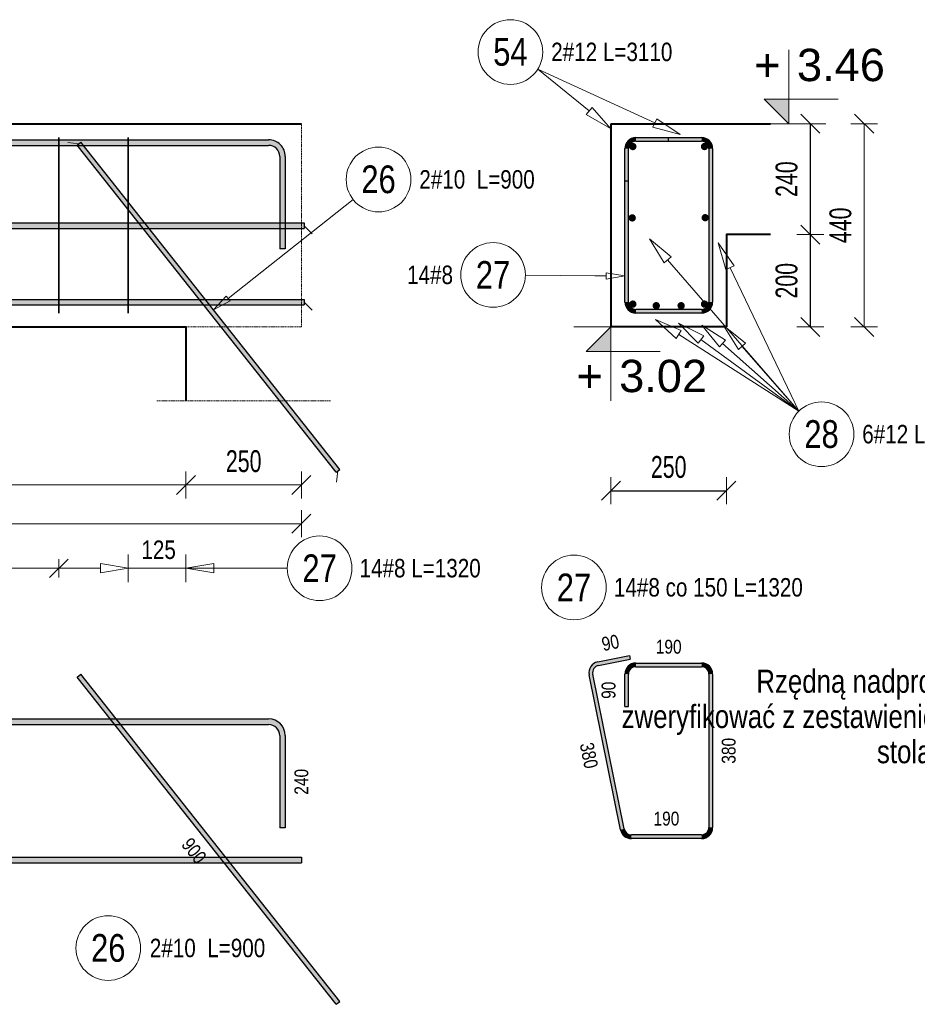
# Model space of a CAD drawing. Extents: x -1906120 to 89837, y -39133 to 303704.
# Tile 23 of 55: x 13864 to 15807, y -2501 to -370. Entities that reach past the tile are written whole.
import ezdxf
from ezdxf.enums import TextEntityAlignment as Align

# ---------------------------------------------------------------- set-up
doc = ezdxf.new("R2010")
doc.units = 0
doc.header["$LTSCALE"] = 10
doc.header["$MEASUREMENT"] = 0
doc.linetypes.add('HIDDEN', pattern=[0.375, 0.25, -0.125])
for name, color, linetype, lineweight in [('P-Linia4', 253, 'Continuous', 5), ('P-Opis', 1, 'Continuous', 18), ('P-Przerywana', 13, 'HIDDEN', 9), ('P-Wymiar', 254, 'Continuous', 9), ('RCAD_deskowanie', 3, 'Continuous', 40)]:
    doc.layers.add(name, color=color, linetype=linetype, lineweight=lineweight)
for name, color, linetype in [('RCAD_kształt pręta', 7, 'Continuous'), ('RCAD_opis kształtu pręta', 7, 'Continuous'), ('RCAD_opis rozkładu', 7, 'Continuous'), ('RCAD_pręt wyrzucony', 130, 'Continuous'), ('RCAD_pręty punktowe', 7, 'Continuous'), ('RCAD_rozkład pręta', 7, 'Continuous'), ('RCAD_symbole graficzne', 7, 'Continuous')]:
    doc.layers.add(name, color=color, linetype=linetype)
doc.styles.add('_Fd Opis', font='arial.ttf')
doc.styles.add('ROMANS', font='arial.ttf', dxfattribs={"width": 0.7})
doc.styles.add('style1', font='arial.ttf', dxfattribs={"width": 0.8})
doc.dimstyles.new('A25', dxfattribs={"dimscale": 27, "dimtxt": 1.75, "dimasz": 0.06, "dimexe": 0, "dimexo": 0, "dimgap": 1, "dimtad": 1, "dimdec": 4, "dimrnd": 0.1, "dimdsep": 46, "dimtxsty": 'ROMANS', "dimblk": '[[[[[[[[', "dimcen": 2, "dimdle": 2, "dimse1": 1, "dimse2": 1, "dimclrd": 256, "dimclrt": 1, "dimadec": 0, "dimazin": 0, "dimtfac": 1, "dimtdec": 4, "dimtix": 1, "dimtmove": 2, "dimatfit": 3, "dimldrblk": '[[[[[[[[', "dimfxl": 0, "dimtvp": 0.6, "dimtolj": 1, "dimlwd": -1, "dimarcsym": 0})

# ---------------------------------------------------------------- blocks, each defined once
blk = doc.blocks.new('[[[[[[[[')
at = {"layer": 'P-Wymiar'}
for p, q in [((1.818989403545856e-12, 18.00000000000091), (1.818989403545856e-12, -18.00000000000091)), ((-12.72792206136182, -12.72792206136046), (12.72792206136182, 12.72792206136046)), ((0, 0), (-4.628327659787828, 0))]:
    blk.add_line(p, q, dxfattribs=at)
blk = doc.blocks.new('*D123')
at = {"layer": 'Defpoints', "color": 0, "transparency": 16777216}
for p in [(14223.93654823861, -1155.622138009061), (14473.93654823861, -1155.622138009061), (14473.93654823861, -1376.956530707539)]:
    blk.add_point(p, dxfattribs=at)
at = {"layer": 'P-Wymiar', "transparency": 16777216}
blk.add_line((14225.55654823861, -1376.956530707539), (14472.3165482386, -1376.956530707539), dxfattribs=at)
at = {"layer": 'P-Wymiar', "transparency": 16777216, "xscale": 1.62, "yscale": 1.62, "zscale": 1.62, "rotation": 180}
blk.add_blockref('[[[[[[[[', (14223.93654823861, -1376.956530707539), dxfattribs=at)
at = {"layer": 'P-Wymiar', "transparency": 16777216, "xscale": 1.62, "yscale": 1.62, "zscale": 1.62}
blk.add_blockref('[[[[[[[[', (14473.93654823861, -1376.956530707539), dxfattribs=at)
at = {"layer": 'P-Wymiar', "color": 1, "transparency": 16777216, "insert": (14348.93654823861, -1325.831957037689), "char_height": 47.25, "attachment_point": 5, "style": 'ROMANS'}
blk.add_mtext('\\A1;250', dxfattribs=at)
blk = doc.blocks.new('*D125')
at = {"layer": 'Defpoints', "color": 0, "transparency": 16777216}
for p in [(15393.76926356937, -595.0388040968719), (15404.81537252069, -1035.038804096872), (15691.78806749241, -1035.038804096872)]:
    blk.add_point(p, dxfattribs=at)
at = {"layer": 'P-Wymiar', "transparency": 16777216}
blk.add_line((15691.78806749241, -596.658804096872), (15691.78806749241, -1033.418804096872), dxfattribs=at)
at = {"layer": 'P-Wymiar', "transparency": 16777216, "xscale": 1.62, "yscale": 1.62, "zscale": 1.62}
for p, rotation in [((15691.78806749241, -595.038804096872), 90), ((15691.78806749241, -1035.038804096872), 270)]:
    blk.add_blockref('[[[[[[[[', p, dxfattribs=dict(at, rotation=rotation))
at = {"layer": 'P-Wymiar', "color": 1, "transparency": 16777216, "insert": (15640.66349382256, -815.0388040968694), "char_height": 47.25, "attachment_point": 5, "rotation": 90, "style": 'ROMANS'}
blk.add_mtext('\\A1;440', dxfattribs=at)
blk = doc.blocks.new('*D126')
at = {"layer": 'Defpoints', "color": 0, "transparency": 16777216}
for p in [(12023.93654823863, -798.8217821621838), (14223.93654823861, -798.8217821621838), (14223.93654823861, -1376.956530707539)]:
    blk.add_point(p, dxfattribs=at)
at = {"layer": 'P-Wymiar', "transparency": 16777216}
blk.add_line((12025.55654823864, -1376.956530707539), (14222.3165482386, -1376.956530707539), dxfattribs=at)
at = {"layer": 'P-Wymiar', "transparency": 16777216, "xscale": 1.62, "yscale": 1.62, "zscale": 1.62, "rotation": 180}
blk.add_blockref('[[[[[[[[', (12023.93654823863, -1376.956530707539), dxfattribs=at)
at = {"layer": 'P-Wymiar', "transparency": 16777216, "xscale": 1.62, "yscale": 1.62, "zscale": 1.62}
blk.add_blockref('[[[[[[[[', (14223.93654823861, -1376.956530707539), dxfattribs=at)
at = {"layer": 'P-Wymiar', "color": 1, "transparency": 16777216, "insert": (13123.93654823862, -1325.831957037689), "char_height": 47.25, "attachment_point": 5, "style": 'ROMANS'}
blk.add_mtext('\\A1;2200', dxfattribs=at)
blk = doc.blocks.new('*D127')
at = {"layer": 'Defpoints', "color": 0, "transparency": 16777216}
for p in [(11773.93654823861, -958.8217821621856), (14473.93654823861, -958.8217821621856), (11773.93654823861, -1461.004871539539)]:
    blk.add_point(p, dxfattribs=at)
at = {"layer": 'P-Wymiar', "transparency": 16777216}
blk.add_line((14472.3165482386, -1461.004871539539), (11775.55654823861, -1461.004871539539), dxfattribs=at)
at = {"layer": 'P-Wymiar', "transparency": 16777216, "xscale": 1.62, "yscale": 1.62, "zscale": 1.62, "rotation": 180}
blk.add_blockref('[[[[[[[[', (11773.93654823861, -1461.004871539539), dxfattribs=at)
at = {"layer": 'P-Wymiar', "transparency": 16777216, "xscale": 1.62, "yscale": 1.62, "zscale": 1.62}
blk.add_blockref('[[[[[[[[', (14473.93654823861, -1461.004871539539), dxfattribs=at)
at = {"layer": 'P-Wymiar', "color": 1, "transparency": 16777216, "insert": (13123.93654823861, -1409.880297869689), "char_height": 47.25, "attachment_point": 5, "style": 'ROMANS'}
blk.add_mtext('\\A1;2700', dxfattribs=at)
blk = doc.blocks.new('*D128')
at = {"transparency": 16777216}
blk.add_line((15575.1432160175, -596.6588040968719), (15575.1432160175, -833.4188040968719), dxfattribs=at)
at = {"layer": 'Defpoints', "color": 0, "transparency": 16777216}
for p in [(15488.85017676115, -595.0388040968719), (15488.85017676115, -835.0388040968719), (15575.1432160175, -835.0388040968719)]:
    blk.add_point(p, dxfattribs=at)
at = {"transparency": 16777216, "xscale": 1.62, "yscale": 1.62, "zscale": 1.62}
for p, rotation in [((15575.1432160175, -595.0388040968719), 90), ((15575.1432160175, -835.0388040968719), 270)]:
    blk.add_blockref('[[[[[[[[', p, dxfattribs=dict(at, rotation=rotation))
at = {"color": 1, "transparency": 16777216, "insert": (15524.01864234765, -715.0388040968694), "char_height": 47.25, "attachment_point": 5, "rotation": 90, "style": 'ROMANS'}
blk.add_mtext('\\A1;240', dxfattribs=at)
blk = doc.blocks.new('*D129')
at = {"transparency": 16777216}
blk.add_line((15575.1432160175, -836.6588040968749), (15575.1432160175, -1033.418804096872), dxfattribs=at)
at = {"layer": 'Defpoints', "color": 0, "transparency": 16777216}
for p in [(15575.1432160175, -835.0388040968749), (15393.76926356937, -1035.038804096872), (15575.1432160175, -1035.038804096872)]:
    blk.add_point(p, dxfattribs=at)
at = {"transparency": 16777216, "xscale": 1.62, "yscale": 1.62, "zscale": 1.62}
for p, rotation in [((15575.1432160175, -835.0388040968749), 90), ((15575.1432160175, -1035.038804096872), 270)]:
    blk.add_blockref('[[[[[[[[', p, dxfattribs=dict(at, rotation=rotation))
at = {"color": 1, "transparency": 16777216, "insert": (15524.01864234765, -935.038804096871), "char_height": 47.25, "attachment_point": 5, "rotation": 90, "style": 'ROMANS'}
blk.add_mtext('\\A1;200', dxfattribs=at)
blk = doc.blocks.new('*D130')
at = {"transparency": 16777216}
blk.add_line((15145.38926356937, -1389.554841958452), (15392.14926356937, -1389.554841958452), dxfattribs=at)
at = {"layer": 'Defpoints', "color": 0, "transparency": 16777216}
for p in [(15143.76926356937, -1035.038804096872), (15393.76926356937, -1035.038804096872), (15393.76926356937, -1389.554841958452)]:
    blk.add_point(p, dxfattribs=at)
at = {"transparency": 16777216, "xscale": 1.62, "yscale": 1.62, "zscale": 1.62, "rotation": 180}
blk.add_blockref('[[[[[[[[', (15143.76926356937, -1389.554841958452), dxfattribs=at)
at = {"transparency": 16777216, "xscale": 1.62, "yscale": 1.62, "zscale": 1.62}
blk.add_blockref('[[[[[[[[', (15393.76926356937, -1389.554841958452), dxfattribs=at)
at = {"color": 1, "transparency": 16777216, "insert": (15268.76926356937, -1338.430268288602), "char_height": 47.25, "attachment_point": 5, "style": 'ROMANS'}
blk.add_mtext('\\A1;250', dxfattribs=at)

msp = doc.modelspace()

# ---------------------------------------------------------------- hatches: boundary and pattern name
h = msp.add_hatch(color=1)
edge = h.paths.add_edge_path(flags=0)
edge.add_arc((15189.76926356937, -799.0405500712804), 8, 0, 360, ccw=False)
h = msp.add_hatch(color=1)
edge = h.paths.add_edge_path(flags=0)
edge.add_arc((15347.76926356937, -798.4894225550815), 8, 0, 360, ccw=False)
h = msp.add_hatch(color=1)
edge = h.paths.add_edge_path(flags=0)
edge.add_arc((15191.16657865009, -985.5559438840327), 8, 0, 360, ccw=False)
h = msp.add_hatch(color=1)
edge = h.paths.add_edge_path(flags=0)
edge.add_arc((15346.37194848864, -985.5559438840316), 8, 0, 360, ccw=False)
h = msp.add_hatch(color=1)
edge = h.paths.add_edge_path(flags=0)
edge.add_arc((15241.86660914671, -989.0388040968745), 8, 0, 360, ccw=False)
h = msp.add_hatch(color=1)
edge = h.paths.add_edge_path(flags=0)
edge.add_arc((15295.67191799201, -989.0388040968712), 8, 0, 360, ccw=False)
at = {"layer": 'RCAD_kształt pręta'}
for points in [[(11844.93654823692, -642.0388040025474), (11844.93654823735, -630.0388040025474), (14402.93654823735, -630.0388040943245), (14402.93654823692, -642.0388040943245)], [(14556.90893364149, -1343.392183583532), (14549.0672505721, -1349.597665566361), (13988.64198198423, -641.4049172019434), (13996.48366505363, -635.1994352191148)], [(15197.76926356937, -633.0388040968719), (15197.76926356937, -625.0388040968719), (15339.76926356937, -625.0388040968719), (15339.76926356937, -633.0388040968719)], [(15197.76926356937, -633.0388040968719), (15197.76926356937, -625.0388040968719), (15267.76926356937, -625.0388040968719), (15267.76926356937, -633.0388040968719)], [(15181.76926356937, -719.0388040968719), (15173.76926356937, -719.0388040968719), (15173.76926356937, -649.0388040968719), (15181.76926356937, -649.0388040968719)], [(15181.76926356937, -981.0388040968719), (15173.76926356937, -981.0388040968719), (15173.76926356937, -649.0388040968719), (15181.76926356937, -649.0388040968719)], [(15355.76926356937, -649.0388040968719), (15363.76926356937, -649.0388040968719), (15363.76926356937, -981.0388040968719), (15355.76926356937, -981.0388040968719)], [(14426.93654823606, -666.0388040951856), (14438.93654823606, -666.0388040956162), (14438.93654822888, -866.0388040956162), (14426.93654822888, -866.0388040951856)], [(11779.94157401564, -821.9140928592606), (11779.94157401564, -809.9140928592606), (14479.94157401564, -809.9140928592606), (14479.94157401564, -821.9140928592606)], [(11779.94157401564, -987.3120377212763), (11779.94157401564, -975.3120377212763), (14479.94157401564, -975.3120377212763), (14479.94157401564, -987.3120377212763)], [(15339.76926356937, -997.0388040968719), (15339.76926356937, -1005.038804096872), (15197.76926356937, -1005.038804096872), (15197.76926356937, -997.0388040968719)]]:
    msp.add_hatch(color=4, dxfattribs=at).paths.add_polyline_path(points, flags=0)
h = msp.add_hatch(color=4, dxfattribs=at)
edge = h.paths.add_edge_path(flags=0)
edge.add_line((14438.93654823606, -666.0388040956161), (14426.93654823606, -666.0388040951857))
edge.add_arc((14402.93654823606, -666.0388040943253), 24, -2.05401069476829e-09, 89.99999999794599)
edge.add_line((14402.93654823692, -642.0388040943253), (14402.93654823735, -630.038804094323))
edge.add_arc((14402.93654823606, -666.038804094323), 36, 359.999999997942, 449.99999999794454, ccw=False)
h = msp.add_hatch(color=4, dxfattribs=at)
edge = h.paths.add_edge_path(flags=0)
edge.add_line((15197.76926356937, -625.0388040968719), (15197.76926356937, -633.0388040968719))
edge.add_arc((15197.76926356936, -649.038804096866), 15.99999999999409, 89.99999999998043, 180.0000000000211)
edge.add_line((15181.76926356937, -649.0388040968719), (15173.76926356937, -649.0388040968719))
edge.add_arc((15197.76926356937, -649.0388040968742), 24.00000000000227, 450.0000000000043, 539.9999999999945, ccw=False)
h = msp.add_hatch(color=4, dxfattribs=at)
edge = h.paths.add_edge_path(flags=0)
edge.add_line((15197.76926356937, -625.0388040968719), (15197.76926356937, -633.0388040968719))
edge.add_arc((15197.76926356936, -649.038804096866), 15.99999999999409, 89.99999999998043, 180.0000000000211)
edge.add_line((15181.76926356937, -649.0388040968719), (15173.76926356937, -649.0388040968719))
edge.add_arc((15197.76926356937, -649.0388040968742), 24.00000000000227, 450.0000000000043, 539.9999999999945, ccw=False)
h = msp.add_hatch(color=4, dxfattribs=at)
edge = h.paths.add_edge_path(flags=0)
edge.add_line((15363.76926356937, -649.0388040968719), (15355.76926356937, -649.0388040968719))
edge.add_arc((15339.76926356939, -649.038804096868), 15.99999999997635, -1.384177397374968e-11, 90.00000000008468)
edge.add_line((15339.76926356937, -633.0388040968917), (15339.76926356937, -625.0388040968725))
edge.add_arc((15339.76926356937, -649.0388040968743), 24.00000000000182, 359.9999999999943, 449.99999999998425, ccw=False)
h = msp.add_hatch(color=4, dxfattribs=at)
edge = h.paths.add_edge_path(flags=0)
edge.add_line((15173.76926356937, -981.0388040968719), (15181.76926356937, -981.0388040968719))
edge.add_arc((15197.76926356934, -981.0388040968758), 15.99999999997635, 179.9999999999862, 270.0000000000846)
edge.add_line((15197.76926356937, -997.0388040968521), (15197.76926356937, -1005.038804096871))
edge.add_arc((15197.76926356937, -981.0388040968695), 24.00000000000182, 539.9999999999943, 629.9999999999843, ccw=False)
h = msp.add_hatch(color=4, dxfattribs=at)
edge = h.paths.add_edge_path(flags=0)
edge.add_line((15339.76926356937, -1005.038804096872), (15339.76926356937, -997.0388040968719))
edge.add_arc((15339.76926356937, -981.0388040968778), 15.99999999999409, -90.00000000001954, 2.116977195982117e-11)
edge.add_line((15355.76926356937, -981.0388040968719), (15363.76926356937, -981.0388040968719))
edge.add_arc((15339.76926356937, -981.0388040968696), 24.00000000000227, 270.0000000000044, 359.9999999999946, ccw=False)
at = {"layer": 'RCAD_pręt wyrzucony'}
for points in [[(15116.82778779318, -1767.770038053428), (15115.23843314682, -1759.929505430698), (15183.84309359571, -1746.022652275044), (15185.43244824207, -1753.863184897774)], [(15197.76926356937, -1770.48494620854), (15197.76926356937, -1762.48494620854), (15339.76926356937, -1762.48494620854), (15339.76926356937, -1770.48494620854)], [(14556.90893364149, -2495.064773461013), (14549.0672505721, -2501.270255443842), (13988.64198198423, -1793.077507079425), (13996.48366505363, -1786.872025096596)], [(15172.24015403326, -2121.663655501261), (15164.39962141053, -2123.253010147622), (15096.48489921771, -1788.219167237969), (15104.32543184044, -1786.629812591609)], [(15181.76926356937, -1856.48494620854), (15173.76926356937, -1856.48494620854), (15173.76926356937, -1786.48494620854), (15181.76926356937, -1786.48494620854)], [(15355.76926356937, -1786.48494620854), (15363.76926356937, -1786.48494620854), (15363.76926356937, -2118.48494620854), (15355.76926356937, -2118.48494620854)], [(11844.93654823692, -1895.618155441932), (11844.93654823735, -1883.618155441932), (14402.93654823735, -1883.618155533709), (14402.93654823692, -1895.618155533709)], [(14426.93654823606, -1919.61815553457), (14438.93654823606, -1919.618155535), (14438.93654822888, -2119.618155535), (14426.93654822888, -2119.618155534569)], [(15339.76926356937, -2134.48494620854), (15339.76926356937, -2142.48494620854), (15187.92121927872, -2142.48494620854), (15187.92121927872, -2134.48494620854)], [(11773.93654823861, -2195.039506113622), (11773.93654823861, -2183.039506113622), (14473.93654823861, -2183.039506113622), (14473.93654823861, -2195.039506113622)]]:
    msp.add_hatch(color=4, dxfattribs=at).paths.add_polyline_path(points, flags=0)
h = msp.add_hatch(color=4, dxfattribs=at)
edge = h.paths.add_edge_path(flags=0)
edge.add_line((15115.23843314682, -1759.929505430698), (15116.82778779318, -1767.770038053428))
edge.add_arc((15120.00649708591, -1783.451103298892), 16.00000000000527, 101.4591559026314, 191.4591559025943)
edge.add_line((15104.32543184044, -1786.629812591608), (15096.48489921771, -1788.219167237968))
edge.add_arc((15120.0064970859, -1783.45110329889), 24.00000000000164, 461.4591559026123, 551.4591559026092, ccw=False)
h = msp.add_hatch(color=4, dxfattribs=at)
edge = h.paths.add_edge_path(flags=0)
edge.add_line((15197.76926356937, -1762.48494620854), (15197.76926356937, -1770.48494620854))
edge.add_arc((15197.76926356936, -1786.484946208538), 15.9999999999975, 89.99999999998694, 180.000000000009)
edge.add_line((15181.76926356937, -1786.48494620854), (15173.76926356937, -1786.48494620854))
edge.add_arc((15197.76926356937, -1786.484946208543), 24.00000000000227, 450.0000000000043, 539.9999999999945, ccw=False)
h = msp.add_hatch(color=4, dxfattribs=at)
edge = h.paths.add_edge_path(flags=0)
edge.add_line((15363.76926356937, -1786.48494620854), (15355.76926356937, -1786.48494620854))
edge.add_arc((15339.76926356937, -1786.48494620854), 15.99999999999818, -8.142219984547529e-13, 90.00000000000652)
edge.add_line((15339.76926356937, -1770.484946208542), (15339.76926356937, -1762.484946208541))
edge.add_arc((15339.76926356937, -1786.484946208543), 24.00000000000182, 359.9999999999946, 449.9999999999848, ccw=False)
h = msp.add_hatch(color=4, dxfattribs=at)
edge = h.paths.add_edge_path(flags=0)
edge.add_line((14438.93654823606, -1919.618155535), (14426.93654823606, -1919.61815553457))
edge.add_arc((14402.93654823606, -1919.618155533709), 24, -2.05401069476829e-09, 89.99999999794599)
edge.add_line((14402.93654823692, -1895.618155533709), (14402.93654823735, -1883.618155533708))
edge.add_arc((14402.93654823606, -1919.618155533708), 36, 359.9999999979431, 449.99999999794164, ccw=False)
h = msp.add_hatch(color=4, dxfattribs=at)
edge = h.paths.add_edge_path(flags=0)
edge.add_line((15164.39962141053, -2123.253010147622), (15172.24015403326, -2121.663655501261))
edge.add_arc((15187.92121927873, -2118.484946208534), 16.00000000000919, -168.5408440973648, -90.00000000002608)
edge.add_line((15187.92121927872, -2134.484946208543), (15187.92121927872, -2142.48494620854))
edge.add_arc((15187.92121927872, -2118.484946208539), 24.00000000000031, 191.4591559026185, 270, ccw=False)
h = msp.add_hatch(color=4, dxfattribs=at)
edge = h.paths.add_edge_path(flags=0)
edge.add_line((15339.76926356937, -2142.48494620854), (15339.76926356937, -2134.48494620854))
edge.add_arc((15339.76926356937, -2118.484946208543), 15.99999999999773, -90.00000000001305, 8.116775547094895e-12)
edge.add_line((15355.76926356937, -2118.48494620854), (15363.76926356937, -2118.48494620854))
edge.add_arc((15339.76926356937, -2118.484946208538), 24.00000000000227, 270.0000000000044, 359.9999999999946, ccw=False)
at = {"layer": 'RCAD_pręty punktowe'}
h = msp.add_hatch(color=1, dxfattribs=at)
edge = h.paths.add_edge_path(flags=0)
edge.add_arc((15191.16657865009, -644.521664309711), 8, 0, 360, ccw=False)
h = msp.add_hatch(color=1, dxfattribs=at)
edge = h.paths.add_edge_path(flags=0)
edge.add_arc((15346.37194848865, -644.521664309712), 8, 0, 360, ccw=False)
at = {"layer": 'RCAD_symbole graficzne'}
for points in [[(15475.28639257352, -541.7054711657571), (15528.61972590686, -595.0388044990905), (15528.61972590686, -541.7054711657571)], [(15090.43593023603, -1088.372137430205), (15143.76926356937, -1035.038804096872), (15143.76926356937, -1088.372137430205)]]:
    msp.add_hatch(color=1, dxfattribs=at).paths.add_polyline_path(points, flags=0)

# ---------------------------------------------------------------- linework, layer by layer
at = {"layer": 'P-Linia4'}
msp.add_lwpolyline([(14223.93654823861, -1195.038804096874), (14223.93654823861, -1035.038804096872)], dxfattribs=at)
at = {"layer": 'P-Przerywana', "lineweight": 5}
for points in [[(14473.93654823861, -1035.038804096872), (14473.93654823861, -595.0388040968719)], [(14223.93654823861, -1035.038804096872), (14473.93654823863, -1035.038804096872)]]:
    msp.add_lwpolyline(points, dxfattribs=at)
at = {"layer": 'P-Przerywana'}
msp.add_lwpolyline([(14161.2609331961, -1195.054526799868), (14536.61216328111, -1195.054526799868)], dxfattribs=at)
at = {"layer": 'RCAD_deskowanie'}
for points in [[(11773.93654823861, -595.0388040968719), (14473.93654823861, -595.0388040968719)], [(15143.76926356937, -595.0388040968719), (15488.85017676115, -595.0388040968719)], [(15143.76926356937, -595.0388040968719), (15143.76926356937, -1035.038804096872)], [(15488.85017676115, -835.0388040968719), (15393.76926356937, -835.0388040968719), (15393.76926356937, -1035.038804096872)], [(12023.93654823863, -1195.054526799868), (12023.93654823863, -1035.038804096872), (14223.93654823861, -1035.038804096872), (14223.93654823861, -1195.054526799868)], [(15393.76926356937, -1035.038804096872), (15143.76926356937, -1035.038804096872)]]:
    msp.add_lwpolyline(points, dxfattribs=at)
at = {"layer": 'RCAD_kształt pręta', "color": 4}
for p, q in [((11844.93654823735, -630.0388040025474), (14402.93654823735, -630.0388040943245)), ((13988.64198198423, -641.4049172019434), (13996.48366505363, -635.1994352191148)), ((14556.90893364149, -1343.392183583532), (13996.48366505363, -635.1994352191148)), ((15197.76926356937, -625.0388040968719), (15339.76926356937, -625.0388040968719)), ((15197.76926356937, -625.0388040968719), (15267.76926356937, -625.0388040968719)), ((15197.76926356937, -633.0388040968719), (15339.76926356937, -633.0388040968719)), ((15197.76926356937, -633.0388040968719), (15267.76926356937, -633.0388040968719)), ((15267.76926356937, -625.0388040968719), (15267.76926356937, -633.0388040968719)), ((11844.93654823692, -642.0388040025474), (14402.93654823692, -642.0388040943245)), ((14549.0672505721, -1349.597665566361), (13988.64198198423, -641.4049172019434)), ((15173.76926356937, -719.0388040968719), (15173.76926356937, -649.0388040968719)), ((15173.76926356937, -981.0388040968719), (15173.76926356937, -649.0388040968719)), ((15181.76926356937, -719.0388040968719), (15181.76926356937, -649.0388040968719)), ((15181.76926356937, -981.0388040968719), (15181.76926356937, -649.0388040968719)), ((15355.76926356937, -649.0388040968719), (15355.76926356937, -981.0388040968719)), ((15363.76926356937, -649.0388040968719), (15363.76926356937, -981.0388040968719)), ((14426.93654823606, -666.0388040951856), (14426.93654822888, -866.0388040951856)), ((14438.93654823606, -666.0388040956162), (14438.93654822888, -866.0388040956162)), ((15173.76926356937, -719.0388040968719), (15181.76926356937, -719.0388040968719)), ((11779.94157401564, -809.9140928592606), (14479.94157401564, -809.9140928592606)), ((11779.94157401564, -821.9140928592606), (14479.94157401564, -821.9140928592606)), ((14479.94157401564, -809.9140928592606), (14479.94157401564, -821.9140928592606)), ((14438.93654822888, -866.0388040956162), (14426.93654822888, -866.0388040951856)), ((11779.94157401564, -975.3120377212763), (14479.94157401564, -975.3120377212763)), ((14479.94157401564, -975.3120377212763), (14479.94157401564, -987.3120377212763)), ((11779.94157401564, -987.3120377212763), (14479.94157401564, -987.3120377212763)), ((15339.76926356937, -997.0388040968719), (15197.76926356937, -997.0388040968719)), ((15339.76926356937, -1005.038804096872), (15197.76926356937, -1005.038804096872)), ((14549.0672505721, -1349.597665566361), (14556.90893364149, -1343.392183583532))]:
    msp.add_line(p, q, dxfattribs=at)
at = {"layer": 'RCAD_kształt pręta', "color": 2, "lineweight": 5}
for p, q in [((13992.56282351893, -638.3021762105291), (13967.98028467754, -635.4388243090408)), ((14479.94157401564, -815.9140928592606), (14497.44157401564, -833.4140928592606)), ((14479.94157401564, -981.3120377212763), (14497.44157401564, -998.8120377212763)), ((14552.9880921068, -1346.494924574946), (14550.12474020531, -1371.077463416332))]:
    msp.add_line(p, q, dxfattribs=at)
at = {"layer": 'RCAD_kształt pręta', "color": 4}
for centre, radius, start, end in [((14402.93654823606, -666.038804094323), 36, 359.999999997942, 89.99999999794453), ((15197.76926356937, -649.0388040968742), 24.00000000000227, 90.0000000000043, 179.9999999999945), ((15197.76926356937, -649.0388040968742), 24.00000000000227, 90.0000000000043, 179.9999999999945), ((15197.76926356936, -649.038804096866), 15.99999999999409, 89.99999999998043, 180.0000000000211), ((15197.76926356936, -649.038804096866), 15.99999999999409, 89.99999999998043, 180.0000000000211), ((15339.76926356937, -649.0388040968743), 24.00000000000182, 359.9999999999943, 89.99999999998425), ((15339.76926356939, -649.038804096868), 15.99999999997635, 359.9999999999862, 90.00000000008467), ((14402.93654823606, -666.0388040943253), 24, 359.999999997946, 89.99999999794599), ((15197.76926356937, -981.0388040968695), 24.00000000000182, 179.9999999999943, 269.9999999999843), ((15197.76926356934, -981.0388040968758), 15.99999999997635, 179.9999999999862, 270.0000000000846), ((15339.76926356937, -981.0388040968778), 15.99999999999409, 269.9999999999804, 2.116977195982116e-11), ((15339.76926356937, -981.0388040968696), 24.00000000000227, 270.0000000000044, 359.9999999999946)]:
    msp.add_arc(centre, radius, start, end, dxfattribs=at)
at = {"layer": 'RCAD_opis kształtu pręta', "color": 8, "lineweight": 0}
for p, q in [((14585.84869185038, -759.3021692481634), (14315.19327734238, -973.48416097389)), ((15108.76926356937, -924.645253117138), (14958.61117491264, -923.1800111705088)), ((15108.76926356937, -924.645253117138), (15133.76926356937, -924.645253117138)), ((15133.76926356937, -917.9785864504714), (15173.76926356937, -924.645253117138)), ((15133.76926356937, -917.9785864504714), (15133.76926356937, -931.3119197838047)), ((15173.76926356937, -924.645253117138), (15133.76926356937, -931.3119197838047)), ((14283.82654506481, -998.3060889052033), (14311.05628935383, -968.2563722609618)), ((14319.33026533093, -978.7119496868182), (14283.82654506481, -998.3060889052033)), ((14319.33026533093, -978.7119496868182), (14311.05628935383, -968.2563722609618))]:
    msp.add_line(p, q, dxfattribs=at)
for centre in [(14640.74047333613, -715.8637953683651), (14888.6145073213, -922.4969840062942)]:
    msp.add_circle(centre, 70, dxfattribs=at)
at = {"layer": 'RCAD_opis rozkładu', "color": 8, "lineweight": 0}
for p, q in [((14985.59617000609, -476.974445), (15096.54603206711, -567.5201032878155)), ((14985.59617000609, -476.974445), (15238.96972065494, -593.3177829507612)), ((15102.86872174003, -559.7726136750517), (15090.22334239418, -575.2675929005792)), ((15143.03096974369, -605.4562413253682), (15090.22334239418, -575.2675929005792)), ((15102.86872174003, -559.7726136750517), (15143.03096974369, -605.4562413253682)), ((15243.14260368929, -584.2300413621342), (15234.7968376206, -602.4055245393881)), ((15243.14260368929, -584.2300413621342), (15293.4961701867, -618.3550811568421)), ((15293.4961701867, -618.3550811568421), (15234.7968376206, -602.4055245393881)), ((15258.7984851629, -896.2766014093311), (15227.06250676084, -844.3841388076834)), ((15227.06250676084, -844.3841388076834), (15273.91301474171, -883.1788536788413)), ((15392.56854666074, -911.0426160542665), (15375.67869490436, -852.6069000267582)), ((15375.67869490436, -852.6069000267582), (15410.60770581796, -902.4061389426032)), ((15258.7984851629, -896.2766014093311), (15273.91301474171, -883.1788536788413)), ((15550.35570500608, -1217.457793), (15266.3557499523, -889.7277275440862)), ((15392.56854666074, -911.0426160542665), (15410.60770581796, -902.4061389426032)), ((15550.35570500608, -1217.457793), (15401.58812623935, -906.7243774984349)), ((15285.22164116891, -1059.76335502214), (15240.06267698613, -1019.012061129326)), ((15240.06267698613, -1019.012061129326), (15295.99725193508, -1042.91443183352)), ((15285.22164116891, -1059.76335502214), (15295.99725193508, -1042.91443183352)), ((15332.68931385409, -1070.103564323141), (15290.23642501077, -1026.540366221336)), ((15290.23642501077, -1026.540366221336), (15344.52316789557, -1053.980292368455)), ((15378.7110099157, -1078.242641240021), (15340.51355689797, -1030.903919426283)), ((15340.51355689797, -1030.903919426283), (15391.99938169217, -1063.295428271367)), ((15419.6140926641, -1083.508061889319), (15387.57795110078, -1031.800367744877)), ((15387.57795110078, -1031.800367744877), (15434.65247230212, -1070.322951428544)), ((15550.35570500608, -1217.457793), (15290.609446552, -1051.33889342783)), ((15332.68931385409, -1070.103564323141), (15344.52316789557, -1053.980292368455)), ((15550.35570500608, -1217.457793), (15338.60624087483, -1062.041928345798)), ((15378.7110099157, -1078.242641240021), (15391.99938169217, -1063.295428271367)), ((15550.35570500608, -1217.457793), (15385.35519580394, -1070.769034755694)), ((15419.6140926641, -1083.508061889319), (15434.65247230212, -1070.322951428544)), ((15550.35570500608, -1217.457793), (15427.13328248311, -1076.915506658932)), ((14098.93654823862, -1587.437281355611), (14098.93654823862, -1527.437281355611)), ((14223.93654823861, -1587.437281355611), (14223.93654823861, -1527.437281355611)), ((13928.93654823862, -1577.437281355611), (13968.93654823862, -1537.437281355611)), ((13948.93654823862, -1577.437281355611), (13948.93654823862, -1537.437281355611)), ((14038.93654823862, -1547.437281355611), (14098.93654823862, -1557.437281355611)), ((14038.93654823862, -1547.437281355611), (14038.93654823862, -1567.437281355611)), ((14223.93654823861, -1557.437281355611), (14283.93654823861, -1547.437281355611)), ((14283.93654823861, -1567.437281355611), (14283.93654823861, -1547.437281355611)), ((13798.93654823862, -1557.437281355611), (13948.93654823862, -1557.437281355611)), ((13948.93654823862, -1557.437281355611), (14038.93654823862, -1557.437281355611)), ((14098.93654823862, -1557.437281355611), (14038.93654823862, -1567.437281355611)), ((14098.93654823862, -1557.437281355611), (14223.93654823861, -1557.437281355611)), ((14443.1871769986, -1557.437281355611), (14223.93654823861, -1557.437281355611)), ((14283.93654823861, -1567.437281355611), (14223.93654823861, -1557.437281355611)), ((14343.93654823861, -1557.437281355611), (14283.93654823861, -1557.437281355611))]:
    msp.add_line(p, q, dxfattribs=at)
for centre in [(14926.19438713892, -439.9416461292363), (15599.53832323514, -1267.268133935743), (14513.1871769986, -1557.437281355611)]:
    msp.add_circle(centre, 70, dxfattribs=at)
at = {"layer": 'RCAD_pręt wyrzucony', "color": 4}
for p, q in [((15115.23843314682, -1759.929505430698), (15183.84309359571, -1746.022652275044)), ((15183.84309359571, -1746.022652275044), (15185.43244824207, -1753.863184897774)), ((15116.82778779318, -1767.770038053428), (15185.43244824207, -1753.863184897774)), ((15197.76926356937, -1762.48494620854), (15339.76926356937, -1762.48494620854)), ((13988.64198198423, -1793.077507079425), (13996.48366505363, -1786.872025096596)), ((14556.90893364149, -2495.064773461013), (13996.48366505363, -1786.872025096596)), ((15164.39962141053, -2123.253010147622), (15096.48489921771, -1788.219167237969)), ((15172.24015403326, -2121.663655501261), (15104.32543184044, -1786.629812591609)), ((15173.76926356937, -1856.48494620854), (15173.76926356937, -1786.48494620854)), ((15181.76926356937, -1856.48494620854), (15181.76926356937, -1786.48494620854)), ((15197.76926356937, -1770.48494620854), (15339.76926356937, -1770.48494620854)), ((15355.76926356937, -1786.48494620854), (15355.76926356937, -2118.48494620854)), ((15363.76926356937, -1786.48494620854), (15363.76926356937, -2118.48494620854)), ((14549.0672505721, -2501.270255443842), (13988.64198198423, -1793.077507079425)), ((15173.76926356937, -1856.48494620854), (15181.76926356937, -1856.48494620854)), ((11844.93654823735, -1883.618155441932), (14402.93654823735, -1883.618155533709)), ((11844.93654823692, -1895.618155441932), (14402.93654823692, -1895.618155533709)), ((14426.93654823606, -1919.61815553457), (14426.93654822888, -2119.618155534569)), ((14438.93654823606, -1919.618155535), (14438.93654822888, -2119.618155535)), ((14438.93654822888, -2119.618155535), (14426.93654822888, -2119.618155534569)), ((15339.76926356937, -2134.48494620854), (15187.92121927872, -2134.48494620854)), ((15339.76926356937, -2142.48494620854), (15187.92121927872, -2142.48494620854)), ((11773.93654823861, -2183.039506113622), (14473.93654823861, -2183.039506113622)), ((11773.93654823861, -2195.039506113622), (14473.93654823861, -2195.039506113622)), ((14473.93654823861, -2183.039506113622), (14473.93654823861, -2195.039506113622)), ((14549.0672505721, -2501.270255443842), (14556.90893364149, -2495.064773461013))]:
    msp.add_line(p, q, dxfattribs=at)
at = {"layer": 'RCAD_pręt wyrzucony', "color": 8, "lineweight": 0}
for centre in [(15063.68583637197, -1598.936779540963), (14055.77097096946, -2379.598844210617)]:
    msp.add_circle(centre, 70, dxfattribs=at)
at = {"layer": 'RCAD_pręt wyrzucony', "color": 4}
for centre, radius, start, end in [((15120.0064970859, -1783.45110329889), 24.00000000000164, 101.4591559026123, 191.4591559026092), ((15120.00649708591, -1783.451103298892), 16.00000000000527, 101.4591559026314, 191.4591559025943), ((15197.76926356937, -1786.484946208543), 24.00000000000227, 90.0000000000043, 179.9999999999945), ((15339.76926356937, -1786.484946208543), 24.00000000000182, 359.9999999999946, 89.99999999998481), ((15197.76926356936, -1786.484946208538), 15.9999999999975, 89.99999999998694, 180.0000000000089), ((15339.76926356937, -1786.48494620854), 15.99999999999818, 359.9999999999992, 90.00000000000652), ((14402.93654823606, -1919.618155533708), 36, 359.9999999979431, 89.99999999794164), ((14402.93654823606, -1919.618155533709), 24, 359.999999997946, 89.99999999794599), ((15187.92121927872, -2118.484946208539), 24.00000000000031, 191.4591559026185, 270.0000000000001), ((15187.92121927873, -2118.484946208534), 16.00000000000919, 191.4591559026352, 269.9999999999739), ((15339.76926356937, -2118.484946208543), 15.99999999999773, 269.999999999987, 8.116775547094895e-12), ((15339.76926356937, -2118.484946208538), 24.00000000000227, 270.0000000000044, 359.9999999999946)]:
    msp.add_arc(centre, radius, start, end, dxfattribs=at)
at = {"layer": 'RCAD_rozkład pręta', "color": 7, "linetype": 'ByBlock', "lineweight": 35}
for p, q in [((13948.93654823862, -1005.038804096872), (13948.93654823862, -625.0388040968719)), ((14098.93654823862, -1005.038804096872), (14098.93654823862, -625.0388040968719))]:
    msp.add_line(p, q, dxfattribs=at)
at = {"layer": 'RCAD_symbole graficzne', "color": 1, "lineweight": 0}
for p, q in [((15528.61972590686, -595.0388044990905), (15528.61972590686, -435.0388044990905)), ((15635.28639257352, -541.7054711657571), (15475.28639257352, -541.7054711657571)), ((15475.28639257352, -541.7054711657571), (15528.61972590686, -595.0388044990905)), ((15608.61972590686, -595.0388044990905), (15448.61972590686, -595.0388044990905)), ((15223.76926356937, -1035.038804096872), (15063.76926356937, -1035.038804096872)), ((15090.43593023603, -1088.372137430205), (15143.76926356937, -1035.038804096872)), ((15143.76926356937, -1035.038804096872), (15143.76926356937, -1195.038804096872)), ((15250.43593023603, -1088.372137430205), (15090.43593023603, -1088.372137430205))]:
    msp.add_line(p, q, dxfattribs=at)

# ---------------------------------------------------------------- texts
at = {"layer": 'P-Opis', "insert": (15896.48373033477, -1777.002587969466), "char_height": 50, "attachment_point": 3, "line_spacing_factor": 0.9142857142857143, "style": '_Fd Opis'}
msp.add_mtext('{\\W0.8;Rzędną nadproży \\Pzweryfikować z zestawieniem \\Pstolarki}', dxfattribs=at)
at = {"layer": 'RCAD_opis kształtu pręta', "color": 1, "attachment_point": 5, "style": 'style1'}
for s, insert, char_height in [('26', (14640.74047333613, -715.8637953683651), 60), ('2#10  L=900', (14853.93829052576, -715.8637953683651), 40), ('27', (14888.6145073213, -922.4969840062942), 60), ('14#8  ', (14752.30618535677, -922.4969840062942), 40)]:
    msp.add_mtext(s, dxfattribs=dict(at, insert=insert, char_height=char_height))
at = {"layer": 'RCAD_opis rozkładu', "color": 1, "char_height": 60, "attachment_point": 5, "style": 'style1'}
for s, insert in [('54', (14926.19438713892, -439.9416461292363)), ('28', (15599.53832323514, -1267.268133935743)), ('27', (14513.1871769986, -1557.437281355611))]:
    msp.add_mtext(s, dxfattribs=dict(at, insert=insert))
at = {"layer": 'RCAD_opis rozkładu', "color": 2, "char_height": 40, "style": 'style1'}
for s, insert, attachment_point in [('2#12 L=3110', (15145.61321387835, -439.9416461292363), 5), ('6#12 L=2700', (15818.77161109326, -1267.268133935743), 5), ('125', (14127.4720189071, -1537.860200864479), 7), ('14#8 L=1320', (14730.82701328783, -1557.437281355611), 5)]:
    msp.add_mtext(s, dxfattribs=dict(at, insert=insert, attachment_point=attachment_point))
at = {"layer": 'RCAD_pręt wyrzucony', "color": 1, "attachment_point": 5, "style": 'style1'}
for s, insert, char_height in [('27', (15063.68583637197, -1598.936779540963), 60), ('190', (15268.76926356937, -1727.48494620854), 30), ('190', (15263.84524142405, -2099.48494620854), 30), ('26', (14055.77097096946, -2379.598844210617), 60)]:
    msp.add_mtext(s, dxfattribs=dict(at, insert=insert, char_height=char_height))
at = {"layer": 'RCAD_pręt wyrzucony', "color": 2, "char_height": 40, "style": 'style1'}
for s, insert, attachment_point in [('14#8 co 150 L=1320', (15354.64627293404, -1598.936779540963), 5), ('2#10  L=900', (14145.77097096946, -2379.598844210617), 4)]:
    msp.add_mtext(s, dxfattribs=dict(at, insert=insert, attachment_point=attachment_point))
at = {"layer": 'RCAD_pręt wyrzucony', "color": 1, "char_height": 30, "attachment_point": 5, "style": 'style1'}
for s, insert, rotation in [('90', (15142.58733679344, -1718.673748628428), 11.459155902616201), ('90', (15138.76926356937, -1821.48494620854), 90), ('380', (15096.13993008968, -1962.689515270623), 281.45915590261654), ('380', (15398.76926356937, -1952.48494620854), 90), ('240', (14473.93654823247, -2019.618155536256), 89.99999999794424), ('900', (14241.40872553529, -2168.893068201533), 308.3561778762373)]:
    msp.add_mtext(s, dxfattribs=dict(at, insert=insert, rotation=rotation))
at = {"layer": 'RCAD_symbole graficzne', "color": 2, "style": 'style1'}
msp.add_text('+', height=70, dxfattribs=at).set_placement((15510.84194812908, -523.9276933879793), align=Align.BOTTOM_RIGHT)
msp.add_text('3.46 ', height=70, dxfattribs=at).set_placement((15546.39750368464, -523.9276933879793), align=Align.BOTTOM_LEFT)
msp.add_text('3.02 ', height=70, dxfattribs=at).set_placement((15161.54704134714, -1106.149915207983), align=Align.TOP_LEFT)
msp.add_text('+', height=70, dxfattribs=at).set_placement((15125.99148579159, -1106.149915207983), align=Align.TOP_RIGHT)

# ---------------------------------------------------------------- dimensions: what is measured, and where the dimension line sits
for base, p1, p2, picture, middle in [((15575.1432160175, -835.0388040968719), (15488.85017676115, -595.0388040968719), (15488.85017676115, -835.0388040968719), '*D128', (15524.01864234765, -715.0388040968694)), ((15575.1432160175, -1035.038804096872), (15575.1432160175, -835.0388040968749), (15393.76926356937, -1035.038804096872), '*D129', (15524.01864234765, -935.038804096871))]:
    dim = msp.add_linear_dim(base=base, p1=p1, p2=p2, angle=90, dimstyle='A25', override={"dimfxl": 0.18, "dimfxlon": 1})
    dim.commit()
    dim.dimension.update_dxf_attribs({"geometry": picture, "text_midpoint": middle})
dim = msp.add_linear_dim(base=(15393.76926356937, -1389.554841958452), p1=(15143.76926356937, -1035.038804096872), p2=(15393.76926356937, -1035.038804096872), dimstyle='A25', override={"dimfxl": 0.18, "dimfxlon": 1})
dim.commit()
dim.dimension.update_dxf_attribs({"geometry": '*D130', "text_midpoint": (15268.76926356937, -1338.430268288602)})
at = {"layer": 'P-Wymiar'}
dim = msp.add_linear_dim(base=(15691.78806749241, -1035.038804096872), p1=(15393.76926356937, -595.0388040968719), p2=(15404.81537252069, -1035.038804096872), angle=90, dimstyle='A25', override={"dimfxl": 0.18, "dimfxlon": 1}, dxfattribs=at)
dim.commit()
dim.dimension.update_dxf_attribs({"geometry": '*D125', "text_midpoint": (15640.66349382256, -815.0388040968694)})
for base, p1, p2, picture, middle in [((14223.93654823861, -1376.956530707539), (12023.93654823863, -798.8217821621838), (14223.93654823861, -798.8217821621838), '*D126', (13123.93654823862, -1325.831957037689)), ((11773.93654823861, -1461.004871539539), (14473.93654823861, -958.8217821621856), (11773.93654823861, -958.8217821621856), '*D127', (13123.93654823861, -1409.880297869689)), ((14473.93654823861, -1376.956530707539), (14223.93654823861, -1155.622138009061), (14473.93654823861, -1155.622138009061), '*D123', (14348.93654823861, -1325.831957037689))]:
    dim = msp.add_linear_dim(base=base, p1=p1, p2=p2, dimstyle='A25', override={"dimfxl": 0.18, "dimfxlon": 1}, dxfattribs=at)
    dim.commit()
    dim.dimension.update_dxf_attribs({"geometry": picture, "text_midpoint": middle})

doc.saveas('drawing.dxf')
